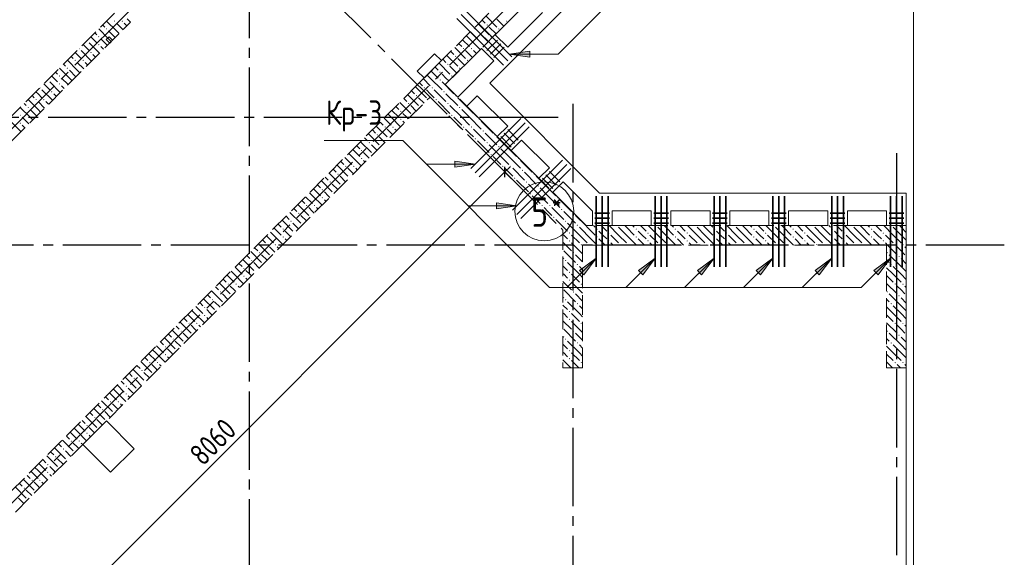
# Model space of a CAD drawing. Header units: millimetres. Extents: x 0 to 43617, y 0 to 59400.
# Tile 15 of 33: x 24034 to 34074, y 21349 to 26828. Entities that reach past the tile are written whole.
import ezdxf

# ---------------------------------------------------------------- set-up
doc = ezdxf.new("R2010")
doc.units = ezdxf.units.MM
doc.linetypes.add('______2', pattern=[270, 200, -70])
doc.linetypes.add('______5', pattern=[1100, 800, -100, 100, -100])
for name, color, linetype, lineweight in [('S1 Стержни арматуры фон', 7, 'Continuous', 25), ('Standard', 7, 'Continuous', 25), ('Оси', 40, '______5', 18), ('Позиционная метка номер позиции', 7, 'Continuous', 13), ('Поперечное армирование AW фон', 7, 'Continuous', 25)]:
    doc.layers.add(name, color=color, linetype=linetype, lineweight=lineweight)
doc.layers.add('ЖБ Перекрытие верхний уровень', color=7, linetype='Continuous', lineweight=25, true_color=0xe0e0ff)
doc.layers.add('ЖБ Стена верхний уровень', color=7, linetype='Continuous', lineweight=25, true_color=0x006e00)
doc.styles.add('GOST 2.304-81', font='txt')
doc.styles.add('ISOCPEUR', font='txt')

msp = doc.modelspace()

# ---------------------------------------------------------------- hatches: boundary and pattern name
at = {"layer": 'ЖБ Стена верхний уровень', "linetype": 'Continuous', "lineweight": 18, "transparency": 33554687}
for points in [[(24994, 26813), (25001, 26820), (25007, 26813), (25001, 26807)], [(25074, 26813), (25081, 26820), (25087, 26813), (25081, 26807)], [(28994, 26813), (29001, 26820), (29007, 26813), (29001, 26807)], [(24914, 26733), (24921, 26740), (24927, 26733), (24921, 26727)], [(28794, 26773), (28801, 26780), (28807, 26773), (28801, 26767)], [(28914, 26733), (28921, 26740), (28927, 26733), (28921, 26727)], [(24724, 26617), (24727, 26613), (24721, 26607), (24717, 26610)], [(24834, 26653), (24841, 26660), (24847, 26653), (24841, 26647)], [(28714, 26693), (28721, 26700), (28727, 26693), (28721, 26687)], [(28714, 26613), (28721, 26620), (28727, 26613), (28721, 26607)], [(28834, 26653), (28841, 26660), (28847, 26653), (28841, 26647)], [(24644, 26537), (24647, 26533), (24641, 26527), (24637, 26530)], [(24834, 26573), (24841, 26580), (24847, 26573), (24841, 26567)], [(28554, 26533), (28561, 26540), (28567, 26533), (28561, 26527)], [(28634, 26533), (28641, 26540), (28647, 26533), (28641, 26527)], [(24594, 26413), (24601, 26420), (24607, 26413), (24601, 26407)], [(24674, 26413), (24681, 26420), (24687, 26413), (24681, 26407)], [(24754, 26493), (24761, 26500), (24767, 26493), (24761, 26487)], [(28474, 26453), (28481, 26460), (28487, 26453), (28481, 26447)], [(28594, 26413), (28601, 26420), (28607, 26413), (28601, 26407)], [(24514, 26333), (24521, 26340), (24527, 26333), (24521, 26327)], [(28394, 26373), (28401, 26380), (28407, 26373), (28401, 26367)], [(28514, 26333), (28521, 26340), (28527, 26333), (28521, 26327)], [(24324, 26217), (24327, 26213), (24321, 26207), (24317, 26210)], [(24434, 26253), (24441, 26260), (24447, 26253), (24441, 26247)], [(28314, 26293), (28321, 26300), (28327, 26293), (28321, 26287)], [(28314, 26213), (28321, 26220), (28327, 26213), (28321, 26207)], [(28321, 26220), (28321, 26220), (28327, 26213), (28327, 26213)], [(28434, 26253), (28441, 26260), (28447, 26253), (28441, 26247)], [(24244, 26137), (24247, 26133), (24241, 26127), (24237, 26130)], [(24434, 26173), (24441, 26180), (24447, 26173), (24441, 26167)], [(28154, 26133), (28161, 26140), (28167, 26133), (28161, 26127)], [(28234, 26133), (28241, 26140), (28247, 26133), (28241, 26127)], [(24194, 26013), (24201, 26020), (24207, 26013), (24201, 26007)], [(24274, 26013), (24281, 26020), (24287, 26013), (24281, 26007)], [(24354, 26093), (24361, 26100), (24367, 26093), (24361, 26087)], [(28074, 26053), (28081, 26060), (28087, 26053), (28081, 26047)], [(28274, 26013), (28281, 26020), (28287, 26013), (28281, 26007)], [(28354, 26093), (28361, 26100), (28367, 26093), (28361, 26087)], [(28474, 26053), (28481, 26060), (28487, 26053), (28481, 26047)], [(24114, 25933), (24121, 25940), (24127, 25933), (24121, 25927)], [(27994, 25973), (28001, 25980), (28007, 25973), (28001, 25967)], [(28394, 25973), (28401, 25980), (28407, 25973), (28401, 25967)], [(28514, 25933), (28521, 25940), (28527, 25933), (28521, 25927)], [(24034, 25853), (24041, 25860), (24047, 25853), (24041, 25847)], [(27914, 25893), (27921, 25900), (27927, 25893), (27921, 25887)], [(27914, 25813), (27921, 25820), (27927, 25813), (27921, 25807)], [(28434, 25853), (28441, 25860), (28447, 25853), (28441, 25847)], [(28714, 25813), (28721, 25820), (28727, 25813), (28721, 25807)], [(24034, 25773), (24041, 25780), (24047, 25773), (24041, 25767)], [(27754, 25733), (27761, 25740), (27767, 25733), (27761, 25727)], [(27834, 25733), (27841, 25740), (27847, 25733), (27841, 25727)], [(28554, 25733), (28561, 25740), (28567, 25733), (28561, 25727)], [(28634, 25733), (28641, 25740), (28647, 25733), (28641, 25727)], [(27674, 25653), (27681, 25660), (27687, 25653), (27681, 25647)], [(28674, 25613), (28681, 25620), (28687, 25613), (28681, 25607)], [(28754, 25693), (28761, 25700), (28767, 25693), (28761, 25687)], [(28874, 25653), (28881, 25660), (28887, 25653), (28881, 25647)], [(27594, 25573), (27601, 25580), (27607, 25573), (27601, 25567)], [(28794, 25573), (28801, 25580), (28807, 25573), (28801, 25567)], [(28914, 25533), (28921, 25540), (28927, 25533), (28921, 25527)], [(27514, 25493), (27521, 25500), (27527, 25493), (27521, 25487)], [(27514, 25413), (27521, 25420), (27527, 25413), (27521, 25407)], [(28834, 25453), (28841, 25460), (28847, 25453), (28841, 25447)], [(29114, 25413), (29121, 25420), (29127, 25413), (29121, 25407)], [(27354, 25333), (27361, 25340), (27367, 25333), (27361, 25327)], [(27434, 25333), (27441, 25340), (27447, 25333), (27441, 25327)], [(28954, 25333), (28961, 25340), (28967, 25333), (28961, 25327)], [(29034, 25333), (29041, 25340), (29047, 25333), (29041, 25327)], [(27274, 25253), (27281, 25260), (27287, 25253), (27281, 25247)], [(29074, 25213), (29081, 25220), (29087, 25213), (29081, 25207)], [(29154, 25293), (29161, 25300), (29167, 25293), (29161, 25287)], [(29274, 25253), (29281, 25260), (29287, 25253), (29281, 25247)], [(27114, 25093), (27121, 25100), (27127, 25093), (27121, 25087)], [(27194, 25173), (27201, 25180), (27207, 25173), (27201, 25167)], [(29194, 25173), (29201, 25180), (29207, 25173), (29201, 25167)], [(29314, 25133), (29321, 25140), (29327, 25133), (29321, 25127)], [(27114, 25013), (27121, 25020), (27127, 25013), (27121, 25007)], [(29234, 25053), (29241, 25060), (29247, 25053), (29241, 25047)], [(29514, 25013), (29521, 25020), (29527, 25013), (29521, 25007)], [(26954, 24933), (26961, 24940), (26967, 24933), (26961, 24927)], [(27034, 24933), (27041, 24940), (27047, 24933), (27041, 24927)], [(29354, 24933), (29361, 24940), (29367, 24933), (29361, 24927)], [(29434, 24933), (29441, 24940), (29447, 24933), (29441, 24927)], [(29554, 24893), (29561, 24900), (29567, 24893), (29561, 24887)], [(26874, 24853), (26881, 24860), (26887, 24853), (26881, 24847)], [(29474, 24813), (29481, 24820), (29487, 24813), (29481, 24807)], [(29674, 24853), (29681, 24860), (29687, 24853), (29681, 24847)], [(26714, 24693), (26721, 24700), (26727, 24693), (26721, 24687)], [(26794, 24773), (26801, 24780), (26807, 24773), (26801, 24767)], [(29594, 24773), (29601, 24780), (29607, 24773), (29601, 24767)], [(29714, 24733), (29721, 24740), (29727, 24733), (29721, 24727)], [(29914, 24693), (29921, 24700), (29927, 24693), (29921, 24687)], [(30124, 24730), (30121, 24727), (30118, 24730)], [(30314, 24693), (30321, 24700), (30327, 24693), (30321, 24687)], [(30524, 24730), (30521, 24727), (30518, 24730)], [(30714, 24693), (30721, 24700), (30727, 24693), (30721, 24687)], [(30924, 24730), (30921, 24727), (30918, 24730)], [(31114, 24693), (31121, 24700), (31127, 24693), (31121, 24687)], [(31324, 24730), (31321, 24727), (31318, 24730)], [(31514, 24693), (31521, 24700), (31527, 24693), (31521, 24687)], [(31724, 24730), (31721, 24727), (31718, 24730)], [(31914, 24693), (31921, 24700), (31927, 24693), (31921, 24687)], [(32124, 24730), (32121, 24727), (32118, 24730)], [(32314, 24693), (32321, 24700), (32327, 24693), (32321, 24687)], [(32524, 24730), (32521, 24727), (32518, 24730)], [(32714, 24693), (32721, 24700), (32727, 24693), (32721, 24687)], [(32924, 24730), (32921, 24727), (32918, 24730)], [(26714, 24613), (26721, 24620), (26727, 24613), (26721, 24607)], [(29634, 24653), (29641, 24660), (29647, 24653), (29641, 24647)], [(29914, 24613), (29921, 24620), (29927, 24613), (29921, 24607)], [(30034, 24653), (30041, 24660), (30047, 24653), (30041, 24647)], [(30314, 24613), (30321, 24620), (30327, 24613), (30321, 24607)], [(30434, 24653), (30441, 24660), (30447, 24653), (30441, 24647)], [(30714, 24613), (30721, 24620), (30727, 24613), (30721, 24607)], [(30834, 24653), (30841, 24660), (30847, 24653), (30841, 24647)], [(31114, 24613), (31121, 24620), (31127, 24613), (31121, 24607)], [(31234, 24653), (31241, 24660), (31247, 24653), (31241, 24647)], [(31514, 24613), (31521, 24620), (31527, 24613), (31521, 24607)], [(31634, 24653), (31641, 24660), (31647, 24653), (31641, 24647)], [(31914, 24613), (31921, 24620), (31927, 24613), (31921, 24607)], [(32034, 24653), (32041, 24660), (32047, 24653), (32041, 24647)], [(32314, 24613), (32321, 24620), (32327, 24613), (32321, 24607)], [(32434, 24653), (32441, 24660), (32447, 24653), (32441, 24647)], [(32714, 24613), (32721, 24620), (32727, 24613), (32721, 24607)], [(32834, 24653), (32841, 24660), (32847, 24653), (32841, 24647)], [(26554, 24533), (26561, 24540), (26567, 24533), (26561, 24527)], [(26634, 24533), (26641, 24540), (26647, 24533), (26641, 24527)], [(29634, 24573), (29641, 24580), (29647, 24573), (29641, 24567)], [(29754, 24533), (29761, 24540), (29767, 24533), (29764, 24530), (29758, 24530)], [(29764, 24530), (29761, 24527), (29758, 24530)], [(29834, 24533), (29841, 24540), (29847, 24533), (29844, 24530), (29838, 24530)], [(30034, 24573), (30041, 24580), (30047, 24573), (30041, 24567)], [(30154, 24533), (30161, 24540), (30167, 24533), (30164, 24530), (30158, 24530)], [(30234, 24533), (30241, 24540), (30247, 24533), (30244, 24530), (30238, 24530)], [(30434, 24573), (30441, 24580), (30447, 24573), (30441, 24567)], [(30554, 24533), (30561, 24540), (30567, 24533), (30564, 24530), (30558, 24530)], [(30634, 24533), (30641, 24540), (30647, 24533), (30644, 24530), (30638, 24530)], [(30834, 24573), (30841, 24580), (30847, 24573), (30841, 24567)], [(30954, 24533), (30961, 24540), (30967, 24533), (30964, 24530), (30958, 24530)], [(31034, 24533), (31041, 24540), (31047, 24533), (31044, 24530), (31038, 24530)], [(31234, 24573), (31241, 24580), (31247, 24573), (31241, 24567)], [(31354, 24533), (31361, 24540), (31367, 24533), (31364, 24530), (31358, 24530)], [(31434, 24533), (31441, 24540), (31447, 24533), (31444, 24530), (31438, 24530)], [(31634, 24573), (31641, 24580), (31647, 24573), (31641, 24567)], [(31754, 24533), (31761, 24540), (31767, 24533), (31764, 24530), (31758, 24530)], [(31834, 24533), (31841, 24540), (31847, 24533), (31844, 24530), (31838, 24530)], [(32034, 24573), (32041, 24580), (32047, 24573), (32041, 24567)], [(32154, 24533), (32161, 24540), (32167, 24533), (32164, 24530), (32158, 24530)], [(32234, 24533), (32241, 24540), (32247, 24533), (32244, 24530), (32238, 24530)], [(32434, 24573), (32441, 24580), (32447, 24573), (32441, 24567)], [(32554, 24533), (32561, 24540), (32567, 24533), (32564, 24530), (32558, 24530)], [(32634, 24533), (32641, 24540), (32647, 24533), (32644, 24530), (32638, 24530)], [(32834, 24573), (32841, 24580), (32847, 24573), (32841, 24567)], [(32954, 24533), (32961, 24540), (32967, 24533), (32964, 24530), (32958, 24530)], [(32964, 24530), (32961, 24527), (32958, 24530)], [(33034, 24533), (33041, 24540), (33047, 24533), (33044, 24530), (33038, 24530)], [(33044, 24530), (33041, 24527), (33038, 24530)], [(26474, 24453), (26481, 24460), (26487, 24453), (26481, 24447)], [(29674, 24453), (29681, 24460), (29687, 24453), (29681, 24447)], [(32874, 24453), (32881, 24460), (32887, 24453), (32881, 24447)], [(32994, 24413), (33001, 24420), (33007, 24413), (33001, 24407)], [(26314, 24293), (26321, 24300), (26327, 24293), (26321, 24287)], [(26394, 24373), (26401, 24380), (26407, 24373), (26401, 24367)], [(29594, 24373), (29601, 24380), (29607, 24373), (29601, 24367)], [(29714, 24333), (29721, 24340), (29727, 24333), (29721, 24327)], [(32914, 24333), (32921, 24340), (32927, 24333), (32921, 24327)], [(26314, 24213), (26321, 24220), (26327, 24213), (26321, 24207)], [(29634, 24253), (29641, 24260), (29647, 24253), (29641, 24247)], [(26154, 24133), (26161, 24140), (26167, 24133), (26161, 24127)], [(26234, 24133), (26241, 24140), (26247, 24133), (26241, 24127)], [(29634, 24173), (29641, 24180), (29647, 24173), (29641, 24167)], [(29754, 24133), (29761, 24140), (29767, 24133), (29761, 24127)], [(32954, 24133), (32961, 24140), (32967, 24133), (32961, 24127)], [(33034, 24133), (33041, 24140), (33047, 24133), (33041, 24127)], [(26074, 24053), (26081, 24060), (26087, 24053), (26081, 24047)], [(29674, 24053), (29681, 24060), (29687, 24053), (29681, 24047)], [(32874, 24053), (32881, 24060), (32887, 24053), (32881, 24047)], [(32994, 24013), (33001, 24020), (33007, 24013), (33001, 24007)], [(25914, 23893), (25921, 23900), (25927, 23893), (25921, 23887)], [(25994, 23973), (26001, 23980), (26007, 23973), (26001, 23967)], [(29594, 23973), (29601, 23980), (29607, 23973), (29601, 23967)], [(29714, 23933), (29721, 23940), (29727, 23933), (29721, 23927)], [(32914, 23933), (32921, 23940), (32927, 23933), (32921, 23927)], [(25914, 23813), (25921, 23820), (25927, 23813), (25921, 23807)], [(29634, 23853), (29641, 23860), (29647, 23853), (29641, 23847)], [(25754, 23733), (25761, 23740), (25767, 23733), (25761, 23727)], [(25834, 23733), (25841, 23740), (25847, 23733), (25841, 23727)], [(29634, 23773), (29641, 23780), (29647, 23773), (29641, 23767)], [(29754, 23733), (29761, 23740), (29767, 23733), (29761, 23727)], [(32954, 23733), (32961, 23740), (32967, 23733), (32961, 23727)], [(33034, 23733), (33041, 23740), (33047, 23733), (33041, 23727)], [(25674, 23653), (25681, 23660), (25687, 23653), (25681, 23647)], [(29674, 23653), (29681, 23660), (29687, 23653), (29681, 23647)], [(32874, 23653), (32881, 23660), (32887, 23653), (32881, 23647)], [(32994, 23613), (33001, 23620), (33007, 23613), (33001, 23607)], [(25514, 23493), (25521, 23500), (25527, 23493), (25521, 23487)], [(25594, 23573), (25601, 23580), (25607, 23573), (25601, 23567)], [(29594, 23573), (29601, 23580), (29607, 23573), (29601, 23567)], [(29714, 23533), (29721, 23540), (29727, 23533), (29721, 23527)], [(32914, 23533), (32921, 23540), (32927, 23533), (32921, 23527)], [(25514, 23413), (25521, 23420), (25527, 23413), (25521, 23407)], [(29634, 23453), (29641, 23460), (29647, 23453), (29641, 23447)], [(25354, 23333), (25361, 23340), (25367, 23333), (25361, 23327)], [(25434, 23333), (25441, 23340), (25447, 23333), (25441, 23327)], [(29634, 23373), (29641, 23380), (29647, 23373), (29641, 23367)], [(29754, 23333), (29761, 23340), (29767, 23333), (29761, 23327)], [(32954, 23333), (32961, 23340), (32967, 23333), (32961, 23327)], [(33034, 23333), (33041, 23340), (33047, 23333), (33041, 23327)], [(25274, 23253), (25281, 23260), (25287, 23253), (25281, 23247)], [(25114, 23093), (25121, 23100), (25127, 23093), (25121, 23087)], [(25194, 23173), (25201, 23180), (25207, 23173), (25201, 23167)], [(25114, 23013), (25121, 23020), (25127, 23013), (25121, 23007)], [(24954, 22933), (24961, 22940), (24967, 22933), (24961, 22927)], [(25034, 22933), (25041, 22940), (25047, 22933), (25041, 22927)], [(24874, 22853), (24881, 22860), (24887, 22853), (24881, 22847)], [(24714, 22693), (24721, 22700), (24727, 22693), (24721, 22687)], [(24794, 22773), (24801, 22780), (24807, 22773), (24801, 22767)], [(24714, 22613), (24721, 22620), (24727, 22613), (24721, 22607)], [(24554, 22533), (24561, 22540), (24567, 22533), (24561, 22527)], [(24634, 22533), (24641, 22540), (24647, 22533), (24641, 22527)], [(24474, 22453), (24481, 22460), (24487, 22453), (24481, 22447)], [(24314, 22293), (24321, 22300), (24327, 22293), (24321, 22287)], [(24394, 22373), (24401, 22380), (24407, 22373), (24401, 22367)], [(24314, 22213), (24321, 22220), (24327, 22213), (24321, 22207)], [(24154, 22133), (24161, 22140), (24167, 22133), (24161, 22127)], [(24234, 22133), (24241, 22140), (24247, 22133), (24241, 22127)], [(24074, 22053), (24081, 22060), (24087, 22053), (24081, 22047)]]:
    msp.add_hatch(color=7, dxfattribs=at).paths.add_polyline_path(points, flags=16)
at = {"layer": 'Позиционная метка номер позиции', "linetype": 'Continuous', "lineweight": 13, "transparency": 33554687}
for points in [[(29235, 26447), (29025, 26477), (29235, 26507)], [(28471, 25386), (28681, 25356), (28471, 25326)], [(28471, 25386), (28681, 25356), (28471, 25326)], [(28895, 24961), (29105, 24931), (28895, 24901)], [(29744, 24271), (29914, 24398), (29787, 24229)], [(30344, 24271), (30514, 24398), (30387, 24229)], [(30944, 24271), (31114, 24398), (30987, 24229)], [(31544, 24271), (31714, 24398), (31587, 24229)], [(32144, 24271), (32314, 24398), (32187, 24229)], [(32744, 24271), (32914, 24398), (32787, 24229)], [(32744, 24271), (32914, 24398), (32787, 24229)]]:
    msp.add_hatch(color=7, dxfattribs=at).paths.add_polyline_path(points, flags=16)

# ---------------------------------------------------------------- linework, layer by layer
at = {"layer": 'S1 Стержни арматуры фон', "color": 7, "linetype": 'Continuous', "lineweight": 35, "transparency": 33554687}
for p, q in [((29053, 26449), (28578, 26924)), ((28968, 26364), (28493, 26839)), ((29011, 26407), (28535, 26882)), ((29145, 25820), (28636, 25311)), ((29187, 25777), (28678, 25268)), ((29230, 25735), (28721, 25226)), ((29569, 25395), (29060, 24886)), ((29612, 25353), (29102, 24844)), ((29654, 25311), (29145, 24801)), ((29914, 25030), (29914, 24310)), ((29974, 25030), (29974, 24310)), ((30034, 25030), (30034, 24310)), ((30514, 25030), (30514, 24310)), ((30574, 25030), (30574, 24310)), ((30634, 25030), (30634, 24310)), ((31114, 25030), (31114, 24310)), ((31174, 25030), (31174, 24310)), ((31234, 25030), (31234, 24310)), ((31714, 25030), (31714, 24310)), ((31774, 25030), (31774, 24310)), ((31834, 25030), (31834, 24310)), ((32314, 25030), (32314, 24310)), ((32374, 25030), (32374, 24310)), ((32434, 25030), (32434, 24310)), ((32914, 25030), (32914, 24310)), ((32974, 25030), (32974, 24310)), ((33034, 25030), (33034, 24310))]:
    msp.add_line(p, q, dxfattribs=at)
at = {"layer": 'Standard', "color": 251, "linetype": 'Continuous', "lineweight": -3, "true_color": 0x656565, "transparency": 33554687}
for q in [(28893, 25365), (29070, 25188), (29100, 25158)]:
    msp.add_line((28981, 25276), q, dxfattribs=at)
at = {"layer": 'Standard', "color": 7, "linetype": 'Continuous', "lineweight": 25, "transparency": 33554687}
msp.add_line((28981, 25223), (28981, 25329), dxfattribs=at)
at = {"layer": 'Standard', "color": 7, "linetype": 'Continuous', "lineweight": 13, "transparency": 33554687}
for p, q in [((28981, 25276), (29034, 25329)), ((23282, 19577), (28981, 25276))]:
    msp.add_line(p, q, dxfattribs=at)
at = {"layer": 'Standard', "color": 254, "linetype": 'Continuous', "lineweight": 13, "true_color": 0xc4c4ff, "transparency": 33554687}
msp.add_lwpolyline([(7324, 10030), (33149, 10030), (33149, 57295), (7324, 57295), (7324, 10030)], dxfattribs=at)
at = {"layer": 'ЖБ Перекрытие верхний уровень', "color": 7, "linetype": 'Continuous', "lineweight": 18, "transparency": 33554687}
for p, q in [((28827, 26180), (31635, 28989)), ((28883, 26675), (29237, 27029)), ((29364, 26902), (29011, 26548)), ((24945, 26654), (24916, 26626)), ((24916, 26626), (24952, 26590)), ((24980, 26619), (24945, 26654)), ((24952, 26590), (24980, 26619)), ((29011, 26548), (28883, 26675)), ((28374, 26166), (28742, 26534)), ((28742, 26534), (28869, 26407)), ((28265, 26481), (28088, 26304)), ((28159, 26234), (28336, 26411)), ((28336, 26411), (28265, 26481)), ((28869, 26407), (28501, 26039)), ((28088, 26304), (28159, 26234)), ((28501, 26039), (28374, 26166)), ((29947, 25060), (28827, 26180)), ((28593, 25947), (28699, 26053)), ((28699, 26053), (29011, 25742)), ((28904, 25636), (28593, 25947)), ((29011, 25742), (28904, 25636)), ((29046, 25494), (29152, 25601)), ((29152, 25601), (29435, 25318)), ((29329, 25212), (29046, 25494)), ((29435, 25318), (29329, 25212)), ((29470, 25070), (29576, 25176)), ((29576, 25176), (29872, 24880)), ((29810, 24730), (29470, 25070)), ((33074, 25060), (29947, 25060)), ((33074, 10100), (33074, 25060)), ((29872, 24880), (29874, 24880)), ((29874, 24880), (29874, 24730)), ((30074, 24730), (30074, 24880)), ((30074, 24880), (30474, 24880)), ((30474, 24880), (30474, 24730)), ((30674, 24880), (31074, 24880)), ((30674, 24730), (30674, 24880)), ((31074, 24880), (31074, 24730)), ((31274, 24880), (31674, 24880)), ((31274, 24730), (31274, 24880)), ((31674, 24880), (31674, 24730)), ((31874, 24880), (32274, 24880)), ((31874, 24730), (31874, 24880)), ((32274, 24880), (32274, 24730)), ((32474, 24880), (32874, 24880)), ((32474, 24730), (32474, 24880)), ((32874, 24880), (32874, 24730)), ((29874, 24730), (29810, 24730)), ((30474, 24730), (30074, 24730)), ((31074, 24730), (30674, 24730)), ((31674, 24730), (31274, 24730)), ((32274, 24730), (31874, 24730)), ((32874, 24730), (32474, 24730)), ((24918, 22738), (24678, 22498)), ((25201, 22455), (24918, 22738)), ((24678, 22498), (24960, 22215)), ((24960, 22215), (25201, 22455))]:
    msp.add_line(p, q, dxfattribs=at)
at = {"layer": 'ЖБ Стена верхний уровень', "color": 251, "linetype": '______2', "lineweight": 13, "true_color": 0x656565, "transparency": 33554687}
for p, q in [((27483, 29376), (23820, 25714)), ((29392, 27467), (28233, 26308)), ((28374, 26166), (29534, 27326)), ((25129, 26838), (25164, 26803)), ((23948, 25586), (25164, 26803)), ((28233, 26308), (28091, 26166)), ((28091, 26166), (23700, 21775)), ((29810, 24730), (28374, 26166)), ((22463, 20283), (28219, 26039)), ((28219, 26039), (29574, 24684)), ((33074, 24730), (29810, 24730)), ((33074, 24530), (33074, 24730)), ((29574, 24684), (29574, 23280)), ((29774, 24530), (32874, 24530)), ((29774, 23280), (29774, 24530)), ((32874, 24530), (32874, 23280)), ((33074, 23280), (33074, 24530)), ((29574, 23280), (29774, 23280)), ((32874, 23280), (33074, 23280))]:
    msp.add_line(p, q, dxfattribs=at)
at = {"layer": 'ЖБ Стена верхний уровень', "color": 9, "linetype": 'Continuous', "lineweight": 18, "true_color": 0xc7c7c7, "transparency": 33554687}
for p, q in [((25021, 26713), (24920, 26814)), ((28750, 26824), (28781, 26793)), ((28790, 26864), (28901, 26753)), ((28971, 26763), (28901, 26833)), ((24941, 26633), (24840, 26734)), ((24880, 26774), (24901, 26753)), ((24941, 26713), (25008, 26646)), ((25021, 26793), (25088, 26726)), ((25021, 26713), (25048, 26686)), ((25101, 26793), (25128, 26766)), ((28670, 26744), (28701, 26713)), ((28710, 26784), (28821, 26673)), ((28891, 26683), (28821, 26753)), ((24781, 26633), (24760, 26654)), ((24821, 26593), (24781, 26633)), ((24800, 26694), (24821, 26673)), ((24861, 26633), (24928, 26566)), ((24941, 26633), (24968, 26606)), ((28550, 26624), (28621, 26553)), ((28590, 26664), (28621, 26633)), ((28621, 26633), (28731, 26523)), ((28630, 26704), (28701, 26633)), ((28781, 26633), (28741, 26673)), ((28811, 26603), (28781, 26633)), ((24661, 26513), (24768, 26406)), ((24680, 26574), (24741, 26513)), ((24741, 26593), (24848, 26486)), ((24861, 26553), (24888, 26526)), ((28470, 26544), (28581, 26433)), ((28510, 26584), (28541, 26553)), ((28621, 26473), (28581, 26513)), ((28661, 26513), (28691, 26483)), ((28741, 26593), (28771, 26563)), ((24621, 26313), (24520, 26414)), ((24560, 26454), (24581, 26433)), ((24621, 26473), (24600, 26494)), ((24661, 26433), (24621, 26473)), ((24781, 26473), (24808, 26446)), ((28350, 26424), (28381, 26393)), ((28390, 26464), (28501, 26353)), ((28430, 26504), (28461, 26473)), ((28571, 26363), (28501, 26433)), ((28651, 26443), (28621, 26473)), ((24541, 26233), (24440, 26334)), ((24480, 26374), (24501, 26353)), ((24541, 26313), (24608, 26246)), ((24621, 26393), (24688, 26326)), ((24621, 26313), (24648, 26286)), ((24701, 26393), (24728, 26366)), ((28230, 26304), (28301, 26233)), ((28270, 26344), (28301, 26313)), ((28310, 26384), (28421, 26273)), ((28491, 26283), (28421, 26353)), ((24381, 26233), (24360, 26254)), ((24421, 26193), (24381, 26233)), ((24400, 26294), (24421, 26273)), ((24461, 26233), (24528, 26166)), ((24541, 26233), (24568, 26206)), ((28150, 26224), (28221, 26153)), ((28190, 26264), (28221, 26233)), ((28221, 26233), (28341, 26113)), ((28381, 26233), (28341, 26273)), ((28411, 26203), (28381, 26233)), ((24261, 26113), (24368, 26006)), ((24280, 26174), (24341, 26113)), ((24341, 26193), (24448, 26086)), ((24461, 26153), (24488, 26126)), ((28030, 26104), (28061, 26073)), ((28070, 26144), (28181, 26033)), ((28110, 26184), (28141, 26153)), ((28221, 26073), (28181, 26113)), ((28261, 26113), (28381, 25993)), ((28341, 26193), (28461, 26073)), ((24221, 25913), (24120, 26014)), ((24160, 26054), (24181, 26033)), ((24221, 26073), (24200, 26094)), ((24261, 26033), (24221, 26073)), ((24381, 26073), (24408, 26046)), ((27950, 26024), (27981, 25993)), ((27990, 26064), (28101, 25953)), ((28157, 25977), (28101, 26033)), ((28261, 26033), (28221, 26073)), ((28381, 26073), (28501, 25953)), ((28621, 25913), (28501, 26033)), ((24141, 25833), (24040, 25934)), ((24080, 25974), (24101, 25953)), ((24141, 25913), (24208, 25846)), ((24221, 25993), (24288, 25926)), ((24221, 25913), (24248, 25886)), ((24301, 25993), (24328, 25966)), ((27830, 25904), (27901, 25833)), ((27870, 25944), (27901, 25913)), ((27910, 25984), (28021, 25873)), ((28077, 25897), (28021, 25953)), ((28301, 25993), (28421, 25873)), ((28541, 25833), (28421, 25953)), ((28541, 25913), (28621, 25833)), ((28621, 25913), (28701, 25833)), ((24061, 25833), (24128, 25766)), ((24141, 25833), (24168, 25806)), ((27750, 25824), (27821, 25753)), ((27790, 25864), (27821, 25833)), ((27821, 25833), (27917, 25737)), ((27981, 25833), (27941, 25873)), ((27997, 25817), (27981, 25833)), ((28461, 25833), (28541, 25753)), ((28541, 25833), (28621, 25753)), ((28621, 25833), (28741, 25713)), ((23941, 25793), (24048, 25686)), ((24061, 25753), (24088, 25726)), ((27630, 25704), (27661, 25673)), ((27670, 25744), (27781, 25633)), ((27710, 25784), (27741, 25753)), ((27821, 25673), (27781, 25713)), ((27861, 25713), (27877, 25697)), ((27941, 25793), (27957, 25777)), ((28621, 25673), (28581, 25713)), ((28661, 25713), (28781, 25593)), ((28741, 25793), (28861, 25673)), ((27550, 25624), (27581, 25593)), ((27590, 25664), (27701, 25553)), ((27757, 25577), (27701, 25633)), ((27837, 25657), (27821, 25673)), ((28661, 25633), (28621, 25673)), ((28781, 25673), (28901, 25553)), ((29021, 25513), (28901, 25633)), ((27430, 25504), (27501, 25433)), ((27470, 25544), (27501, 25513)), ((27510, 25584), (27621, 25473)), ((27677, 25497), (27621, 25553)), ((28701, 25593), (28821, 25473)), ((28941, 25433), (28821, 25553)), ((28941, 25513), (29021, 25433)), ((29021, 25513), (29101, 25433)), ((27350, 25424), (27421, 25353)), ((27390, 25464), (27421, 25433)), ((27421, 25433), (27517, 25337)), ((27581, 25433), (27541, 25473)), ((27597, 25417), (27581, 25433)), ((28861, 25433), (28941, 25353)), ((28941, 25433), (29021, 25353)), ((29021, 25433), (29141, 25313)), ((27230, 25304), (27261, 25273)), ((27270, 25344), (27381, 25233)), ((27310, 25384), (27341, 25353)), ((27421, 25273), (27381, 25313)), ((27461, 25313), (27477, 25297)), ((27541, 25393), (27557, 25377)), ((29021, 25273), (28981, 25313)), ((29061, 25313), (29181, 25193)), ((29141, 25393), (29261, 25273)), ((27150, 25224), (27181, 25193)), ((27190, 25264), (27301, 25153)), ((27357, 25177), (27301, 25233)), ((27437, 25257), (27421, 25273)), ((29061, 25233), (29021, 25273)), ((29181, 25273), (29301, 25153)), ((29421, 25113), (29301, 25233)), ((27030, 25104), (27101, 25033)), ((27070, 25144), (27101, 25113)), ((27110, 25184), (27221, 25073)), ((27277, 25097), (27221, 25153)), ((29101, 25193), (29221, 25073)), ((29341, 25033), (29221, 25153)), ((29341, 25113), (29421, 25033)), ((29421, 25113), (29501, 25033)), ((26950, 25024), (27021, 24953)), ((26990, 25064), (27021, 25033)), ((27021, 25033), (27117, 24937)), ((27181, 25033), (27141, 25073)), ((27197, 25017), (27181, 25033)), ((29261, 25033), (29341, 24953)), ((29341, 25033), (29421, 24953)), ((29421, 25033), (29541, 24913)), ((26830, 24904), (26861, 24873)), ((26870, 24944), (26981, 24833)), ((26910, 24984), (26941, 24953)), ((27021, 24873), (26981, 24913)), ((27061, 24913), (27077, 24897)), ((27141, 24993), (27157, 24977)), ((29421, 24873), (29381, 24913)), ((29461, 24913), (29581, 24793)), ((29541, 24993), (29661, 24873)), ((26750, 24824), (26781, 24793)), ((26790, 24864), (26901, 24753)), ((26957, 24777), (26901, 24833)), ((27037, 24857), (27021, 24873)), ((29461, 24833), (29421, 24873)), ((29581, 24873), (29701, 24753)), ((29809, 24726), (29701, 24833)), ((26630, 24704), (26701, 24633)), ((26670, 24744), (26701, 24713)), ((26710, 24784), (26821, 24673)), ((26877, 24697), (26821, 24753)), ((29501, 24793), (29621, 24673)), ((29741, 24633), (29621, 24753)), ((29741, 24713), (29785, 24669)), ((29821, 24713), (29809, 24726)), ((29821, 24713), (29901, 24633)), ((29884, 24730), (29901, 24713)), ((29964, 24730), (30021, 24673)), ((30141, 24633), (30044, 24730)), ((30141, 24713), (30221, 24633)), ((30221, 24713), (30204, 24730)), ((30221, 24713), (30301, 24633)), ((30284, 24730), (30301, 24713)), ((30364, 24730), (30421, 24673)), ((30541, 24633), (30444, 24730)), ((30541, 24713), (30621, 24633)), ((30621, 24713), (30604, 24730)), ((30621, 24713), (30701, 24633)), ((30684, 24730), (30701, 24713)), ((30764, 24730), (30821, 24673)), ((30941, 24633), (30844, 24730)), ((30941, 24713), (31021, 24633)), ((31021, 24713), (31004, 24730)), ((31021, 24713), (31101, 24633)), ((31084, 24730), (31101, 24713)), ((31164, 24730), (31221, 24673)), ((31341, 24633), (31244, 24730)), ((31341, 24713), (31421, 24633)), ((31421, 24713), (31404, 24730)), ((31421, 24713), (31501, 24633)), ((31484, 24730), (31501, 24713)), ((31564, 24730), (31621, 24673)), ((31741, 24633), (31644, 24730)), ((31741, 24713), (31821, 24633)), ((31821, 24713), (31804, 24730)), ((31821, 24713), (31901, 24633)), ((31884, 24730), (31901, 24713)), ((31964, 24730), (32021, 24673)), ((32141, 24633), (32044, 24730)), ((32141, 24713), (32221, 24633)), ((32221, 24713), (32204, 24730)), ((32221, 24713), (32301, 24633)), ((32284, 24730), (32301, 24713)), ((32364, 24730), (32421, 24673)), ((32541, 24633), (32444, 24730)), ((32541, 24713), (32621, 24633)), ((32621, 24713), (32604, 24730)), ((32621, 24713), (32701, 24633)), ((32684, 24730), (32701, 24713)), ((32764, 24730), (32821, 24673)), ((32941, 24633), (32844, 24730)), ((32941, 24713), (33021, 24633)), ((33021, 24713), (33004, 24730)), ((33021, 24713), (33074, 24660)), ((26550, 24624), (26621, 24553)), ((26590, 24664), (26621, 24633)), ((26621, 24633), (26717, 24537)), ((26781, 24633), (26741, 24673)), ((26797, 24617), (26781, 24633)), ((29581, 24633), (29574, 24640)), ((29621, 24593), (29581, 24633)), ((29661, 24633), (29738, 24556)), ((29741, 24633), (29762, 24612)), ((29762, 24612), (29821, 24553)), ((29785, 24669), (29821, 24633)), ((29821, 24633), (29924, 24530)), ((29981, 24633), (29941, 24673)), ((30021, 24593), (29981, 24633)), ((30061, 24633), (30141, 24553)), ((30141, 24633), (30221, 24553)), ((30221, 24633), (30324, 24530)), ((30381, 24633), (30341, 24673)), ((30421, 24593), (30381, 24633)), ((30461, 24633), (30541, 24553)), ((30541, 24633), (30621, 24553)), ((30621, 24633), (30724, 24530)), ((30781, 24633), (30741, 24673)), ((30821, 24593), (30781, 24633)), ((30861, 24633), (30941, 24553)), ((30941, 24633), (31021, 24553)), ((31021, 24633), (31124, 24530)), ((31181, 24633), (31141, 24673)), ((31221, 24593), (31181, 24633)), ((31261, 24633), (31341, 24553)), ((31341, 24633), (31421, 24553)), ((31421, 24633), (31524, 24530)), ((31581, 24633), (31541, 24673)), ((31621, 24593), (31581, 24633)), ((31661, 24633), (31741, 24553)), ((31741, 24633), (31821, 24553)), ((31821, 24633), (31924, 24530)), ((31981, 24633), (31941, 24673)), ((32021, 24593), (31981, 24633)), ((32061, 24633), (32141, 24553)), ((32141, 24633), (32221, 24553)), ((32221, 24633), (32324, 24530)), ((32381, 24633), (32341, 24673)), ((32421, 24593), (32381, 24633)), ((32461, 24633), (32541, 24553)), ((32541, 24633), (32621, 24553)), ((32621, 24633), (32724, 24530)), ((32781, 24633), (32741, 24673)), ((32821, 24593), (32781, 24633)), ((32861, 24633), (32941, 24553)), ((32941, 24633), (33021, 24553)), ((33021, 24633), (33074, 24580)), ((26430, 24504), (26461, 24473)), ((26470, 24544), (26581, 24433)), ((26510, 24584), (26541, 24553)), ((26621, 24473), (26581, 24513)), ((26661, 24513), (26677, 24497)), ((26741, 24593), (26757, 24577)), ((29574, 24560), (29661, 24473)), ((29661, 24553), (29774, 24440)), ((29738, 24556), (29741, 24553)), ((29941, 24593), (30004, 24530)), ((30061, 24553), (30084, 24530)), ((30341, 24593), (30404, 24530)), ((30461, 24553), (30484, 24530)), ((30741, 24593), (30804, 24530)), ((30861, 24553), (30884, 24530)), ((31141, 24593), (31204, 24530)), ((31261, 24553), (31284, 24530)), ((31541, 24593), (31604, 24530)), ((31661, 24553), (31684, 24530)), ((31941, 24593), (32004, 24530)), ((32061, 24553), (32084, 24530)), ((32341, 24593), (32404, 24530)), ((32461, 24553), (32484, 24530)), ((32741, 24593), (32804, 24530)), ((32861, 24553), (32884, 24530)), ((32884, 24530), (32981, 24433)), ((33021, 24473), (32981, 24513)), ((33061, 24513), (33074, 24500)), ((26350, 24424), (26381, 24393)), ((26390, 24464), (26501, 24353)), ((26557, 24377), (26501, 24433)), ((26637, 24457), (26621, 24473)), ((29574, 24400), (29581, 24393)), ((29581, 24473), (29701, 24353)), ((29774, 24360), (29701, 24433)), ((33021, 24313), (32901, 24433)), ((33061, 24433), (33021, 24473)), ((26230, 24304), (26301, 24233)), ((26270, 24344), (26301, 24313)), ((26310, 24384), (26421, 24273)), ((26477, 24297), (26421, 24353)), ((29574, 24320), (29621, 24273)), ((29741, 24233), (29621, 24353)), ((29741, 24313), (29774, 24280)), ((32874, 24380), (32901, 24353)), ((32941, 24233), (32874, 24300)), ((32941, 24313), (33021, 24233)), ((33021, 24393), (33074, 24340)), ((33021, 24313), (33074, 24260)), ((26150, 24224), (26221, 24153)), ((26190, 24264), (26221, 24233)), ((26221, 24233), (26317, 24137)), ((26381, 24233), (26341, 24273)), ((26397, 24217), (26381, 24233)), ((29581, 24233), (29574, 24240)), ((29621, 24193), (29581, 24233)), ((29661, 24233), (29741, 24153)), ((29741, 24233), (29774, 24200)), ((32874, 24220), (32941, 24153)), ((32941, 24233), (33021, 24153)), ((33021, 24233), (33074, 24180)), ((26030, 24104), (26061, 24073)), ((26070, 24144), (26181, 24033)), ((26110, 24184), (26141, 24153)), ((26221, 24073), (26181, 24113)), ((26261, 24113), (26277, 24097)), ((26341, 24193), (26357, 24177)), ((29574, 24160), (29661, 24073)), ((29661, 24153), (29774, 24040)), ((32874, 24140), (32981, 24033)), ((33021, 24073), (32981, 24113)), ((33061, 24113), (33074, 24100)), ((25950, 24024), (25981, 23993)), ((25990, 24064), (26101, 23953)), ((26157, 23977), (26101, 24033)), ((26237, 24057), (26221, 24073)), ((29574, 24000), (29581, 23993)), ((29581, 24073), (29701, 23953)), ((29774, 23960), (29701, 24033)), ((33021, 23913), (32901, 24033)), ((33061, 24033), (33021, 24073)), ((25830, 23904), (25901, 23833)), ((25870, 23944), (25901, 23913)), ((25910, 23984), (26021, 23873)), ((26077, 23897), (26021, 23953)), ((29574, 23920), (29621, 23873)), ((29741, 23833), (29621, 23953)), ((29741, 23913), (29774, 23880)), ((32874, 23980), (32901, 23953)), ((32941, 23833), (32874, 23900)), ((32941, 23913), (33021, 23833)), ((33021, 23993), (33074, 23940)), ((33021, 23913), (33074, 23860)), ((25750, 23824), (25821, 23753)), ((25790, 23864), (25821, 23833)), ((25821, 23833), (25917, 23737)), ((25981, 23833), (25941, 23873)), ((25997, 23817), (25981, 23833)), ((29581, 23833), (29574, 23840)), ((29621, 23793), (29581, 23833)), ((29661, 23833), (29741, 23753)), ((29741, 23833), (29774, 23800)), ((32874, 23820), (32941, 23753)), ((32941, 23833), (33021, 23753)), ((33021, 23833), (33074, 23780)), ((25630, 23704), (25661, 23673)), ((25670, 23744), (25781, 23633)), ((25710, 23784), (25741, 23753)), ((25821, 23673), (25781, 23713)), ((25861, 23713), (25877, 23697)), ((25941, 23793), (25957, 23777)), ((29574, 23760), (29661, 23673)), ((29661, 23753), (29774, 23640)), ((32874, 23740), (32981, 23633)), ((33021, 23673), (32981, 23713)), ((33061, 23713), (33074, 23700)), ((25550, 23624), (25581, 23593)), ((25590, 23664), (25701, 23553)), ((25757, 23577), (25701, 23633)), ((25837, 23657), (25821, 23673)), ((29574, 23600), (29581, 23593)), ((29581, 23673), (29701, 23553)), ((29774, 23560), (29701, 23633)), ((33021, 23513), (32901, 23633)), ((33061, 23633), (33021, 23673)), ((25430, 23504), (25501, 23433)), ((25470, 23544), (25501, 23513)), ((25510, 23584), (25621, 23473)), ((25677, 23497), (25621, 23553)), ((29574, 23520), (29621, 23473)), ((29741, 23433), (29621, 23553)), ((29741, 23513), (29774, 23480)), ((32874, 23580), (32901, 23553)), ((32941, 23433), (32874, 23500)), ((32941, 23513), (33021, 23433)), ((33021, 23593), (33074, 23540)), ((33021, 23513), (33074, 23460)), ((25350, 23424), (25421, 23353)), ((25390, 23464), (25421, 23433)), ((25421, 23433), (25517, 23337)), ((25581, 23433), (25541, 23473)), ((25541, 23393), (25557, 23377)), ((25597, 23417), (25581, 23433)), ((29581, 23433), (29574, 23440)), ((29621, 23393), (29581, 23433)), ((29661, 23433), (29741, 23353)), ((29741, 23433), (29774, 23400)), ((32874, 23420), (32941, 23353)), ((32941, 23433), (33021, 23353)), ((33021, 23433), (33074, 23380)), ((25230, 23304), (25261, 23273)), ((25270, 23344), (25381, 23233)), ((25310, 23384), (25341, 23353)), ((25421, 23273), (25381, 23313)), ((25461, 23313), (25477, 23297)), ((29574, 23360), (29654, 23280)), ((29661, 23353), (29734, 23280)), ((32874, 23340), (32934, 23280)), ((33014, 23280), (32981, 23313)), ((33061, 23313), (33074, 23300)), ((25150, 23224), (25181, 23193)), ((25190, 23264), (25301, 23153)), ((25357, 23177), (25301, 23233)), ((25437, 23257), (25421, 23273)), ((25030, 23104), (25101, 23033)), ((25070, 23144), (25101, 23113)), ((25110, 23184), (25221, 23073)), ((25277, 23097), (25221, 23153)), ((24950, 23024), (25021, 22953)), ((24990, 23064), (25021, 23033)), ((25021, 23033), (25117, 22937)), ((25181, 23033), (25141, 23073)), ((25141, 22993), (25157, 22977)), ((25197, 23017), (25181, 23033)), ((24830, 22904), (24861, 22873)), ((24870, 22944), (24981, 22833)), ((24910, 22984), (24941, 22953)), ((25021, 22873), (24981, 22913)), ((25061, 22913), (25077, 22897)), ((24750, 22824), (24781, 22793)), ((24790, 22864), (24901, 22753)), ((24957, 22777), (24901, 22833)), ((25037, 22857), (25021, 22873)), ((24630, 22704), (24701, 22633)), ((24670, 22744), (24701, 22713)), ((24710, 22784), (24821, 22673)), ((24877, 22697), (24821, 22753)), ((24550, 22624), (24621, 22553)), ((24590, 22664), (24621, 22633)), ((24621, 22633), (24717, 22537)), ((24781, 22633), (24741, 22673)), ((24741, 22593), (24757, 22577)), ((24797, 22617), (24781, 22633)), ((24430, 22504), (24461, 22473)), ((24470, 22544), (24581, 22433)), ((24510, 22584), (24541, 22553)), ((24621, 22473), (24581, 22513)), ((24661, 22513), (24677, 22497)), ((24350, 22424), (24381, 22393)), ((24390, 22464), (24501, 22353)), ((24557, 22377), (24501, 22433)), ((24637, 22457), (24621, 22473)), ((24230, 22304), (24301, 22233)), ((24270, 22344), (24301, 22313)), ((24310, 22384), (24421, 22273)), ((24477, 22297), (24421, 22353)), ((24150, 22224), (24221, 22153)), ((24190, 22264), (24221, 22233)), ((24221, 22233), (24317, 22137)), ((24381, 22233), (24341, 22273)), ((24341, 22193), (24357, 22177)), ((24397, 22217), (24381, 22233)), ((24030, 22104), (24061, 22073)), ((24070, 22144), (24181, 22033)), ((24110, 22184), (24141, 22153)), ((24221, 22073), (24181, 22113)), ((24261, 22113), (24277, 22097)), ((23990, 22064), (24101, 21953)), ((24157, 21977), (24101, 22033)), ((24237, 22057), (24221, 22073)), ((24077, 21897), (24021, 21953))]:
    msp.add_line(p, q, dxfattribs=at)
at = {"layer": 'Оси', "color": 8, "linetype": '______5', "lineweight": -3, "transparency": 33554687}
for p, q in [((26374, 51640), (26374, 7100)), ((29170, 25087), (21090, 33167)), ((12153, 13919), (31163, 32929)), ((14416, 12363), (33072, 31020)), ((29674, 25969), (29674, 7100)), ((29524, 25830), (4600, 25830)), ((32974, 25469), (32974, 7100)), ((34074, 24530), (4600, 24530)), ((34074, 24530), (4600, 24530))]:
    msp.add_line(p, q, dxfattribs=at)
at = {"layer": 'Оси', "color": 7, "linetype": 'Continuous', "lineweight": 13, "transparency": 33554687}
msp.add_circle((29383, 24875), 300, dxfattribs=at)
at = {"layer": 'Позиционная метка номер позиции', "color": 7, "linetype": 'Continuous', "lineweight": 13, "transparency": 33554687}
for p, q in [((29025, 26477), (29235, 26507)), ((29235, 26507), (29235, 26447)), ((29025, 26477), (29025, 26477)), ((29025, 26477), (29025, 26477)), ((29025, 26477), (29025, 26477)), ((29235, 26447), (29025, 26477)), ((29235, 26477), (29250, 26477)), ((28681, 25356), (28181, 25356)), ((28471, 25356), (28456, 25356)), ((28471, 25356), (28456, 25356)), ((28471, 25326), (28471, 25386)), ((28471, 25386), (28681, 25356)), ((28471, 25326), (28471, 25386)), ((28471, 25386), (28681, 25356)), ((28681, 25356), (28471, 25326)), ((28681, 25356), (28471, 25326)), ((28681, 25356), (28681, 25356)), ((28681, 25356), (28681, 25356)), ((28681, 25356), (28681, 25356)), ((28681, 25356), (28681, 25356)), ((28681, 25356), (28681, 25356)), ((28681, 25356), (28681, 25356)), ((29105, 24931), (28605, 24931)), ((28895, 24931), (28880, 24931)), ((28895, 24901), (28895, 24961)), ((28895, 24961), (29105, 24931)), ((29105, 24931), (28895, 24901)), ((29105, 24931), (29105, 24931)), ((29105, 24931), (29105, 24931)), ((29105, 24931), (29105, 24931)), ((29914, 24398), (29614, 24098)), ((29744, 24271), (29914, 24398)), ((29914, 24398), (29787, 24229)), ((29914, 24398), (29914, 24398)), ((29914, 24398), (29914, 24398)), ((29914, 24398), (29914, 24398)), ((30514, 24398), (30214, 24098)), ((30344, 24271), (30514, 24398)), ((30514, 24398), (30387, 24229)), ((30514, 24398), (30514, 24398)), ((30514, 24398), (30514, 24398)), ((30514, 24398), (30514, 24398)), ((31114, 24398), (30814, 24098)), ((30944, 24271), (31114, 24398)), ((31114, 24398), (30987, 24229)), ((31114, 24398), (31114, 24398)), ((31114, 24398), (31114, 24398)), ((31114, 24398), (31114, 24398)), ((31714, 24398), (31414, 24098)), ((31544, 24271), (31714, 24398)), ((31714, 24398), (31587, 24229)), ((31714, 24398), (31714, 24398)), ((31714, 24398), (31714, 24398)), ((31714, 24398), (31714, 24398)), ((32314, 24398), (32014, 24098)), ((32144, 24271), (32314, 24398)), ((32314, 24398), (32187, 24229)), ((32314, 24398), (32314, 24398)), ((32314, 24398), (32314, 24398)), ((32314, 24398), (32314, 24398)), ((32914, 24398), (32614, 24098)), ((32744, 24271), (32914, 24398)), ((32744, 24271), (32914, 24398)), ((32914, 24398), (32787, 24229)), ((32914, 24398), (32787, 24229)), ((32914, 24398), (32914, 24398)), ((32914, 24398), (32914, 24398)), ((32914, 24398), (32914, 24398)), ((32914, 24398), (32914, 24398)), ((32914, 24398), (32914, 24398)), ((32914, 24398), (32914, 24398)), ((29787, 24229), (29744, 24271)), ((29766, 24250), (29755, 24239)), ((30387, 24229), (30344, 24271)), ((30366, 24250), (30355, 24239)), ((30987, 24229), (30944, 24271)), ((30966, 24250), (30955, 24239)), ((31587, 24229), (31544, 24271)), ((31566, 24250), (31555, 24239)), ((32187, 24229), (32144, 24271)), ((32166, 24250), (32155, 24239)), ((32787, 24229), (32744, 24271)), ((32787, 24229), (32744, 24271)), ((32766, 24250), (32755, 24239)), ((32766, 24250), (32755, 24239))]:
    msp.add_line(p, q, dxfattribs=at)
for points in [[(29025, 26477), (29525, 26477), (30274, 27227), (31074, 27227)], [(28681, 25356), (28181, 25356), (27940, 25596), (27140, 25596)], [(32914, 24398), (32614, 24098), (29438, 24098), (27940, 25596), (27140, 25596)]]:
    msp.add_lwpolyline(points, dxfattribs=at)
at = {"layer": 'Поперечное армирование AW фон', "color": 7, "linetype": 'Continuous', "lineweight": 35, "transparency": 33554687}
for p, q in [((28905, 26619), (28798, 26513)), ((28940, 26583), (28834, 26477)), ((28975, 26548), (28869, 26442)), ((29011, 25707), (29117, 25601)), ((28940, 25636), (29046, 25530)), ((28975, 25671), (29081, 25565)), ((29364, 25212), (29470, 25106)), ((29399, 25247), (29506, 25141)), ((29435, 25282), (29541, 25176)), ((30049, 24855), (29899, 24855)), ((30049, 24805), (29899, 24805)), ((30649, 24855), (30499, 24855)), ((30649, 24805), (30499, 24805)), ((31249, 24855), (31099, 24855)), ((31249, 24805), (31099, 24805)), ((31849, 24855), (31699, 24855)), ((31849, 24805), (31699, 24805)), ((32449, 24855), (32299, 24855)), ((32449, 24805), (32299, 24805)), ((33049, 24855), (32899, 24855)), ((33049, 24805), (32899, 24805)), ((30049, 24755), (29899, 24755)), ((30649, 24755), (30499, 24755)), ((31249, 24755), (31099, 24755)), ((31849, 24755), (31699, 24755)), ((32449, 24755), (32299, 24755)), ((33049, 24755), (32899, 24755))]:
    msp.add_line(p, q, dxfattribs=at)

# ---------------------------------------------------------------- texts
at = {"layer": 'Standard', "color": 7, "linetype": 'Continuous', "lineweight": 25, "transparency": 33554687, "insert": (27157, 25688), "char_height": 250, "width": 711.25, "attachment_point": 7, "style": 'GOST 2.304-81'}
msp.add_mtext('Кр-3', dxfattribs=at)
at = {"layer": 'Standard', "color": 7, "linetype": 'Continuous', "lineweight": 25, "transparency": 33554687, "insert": (25903, 22269), "char_height": 220, "width": 672.63, "attachment_point": 7, "rotation": 45, "style": 'GOST 2.304-81'}
msp.add_mtext('8060', dxfattribs=at)
at = {"layer": 'Оси', "color": 7, "linetype": 'Continuous', "lineweight": 25, "transparency": 33554687, "attachment_point": 7, "style": 'ISOCPEUR'}
for s, insert, char_height, width in [('\\W0.78;5', (29251, 24717), 300, 326.41), ('\\W0.80;*', (29461, 24892), 180, 215.9)]:
    msp.add_mtext(s, dxfattribs=dict(at, insert=insert, char_height=char_height, width=width))

doc.saveas('drawing.dxf')
